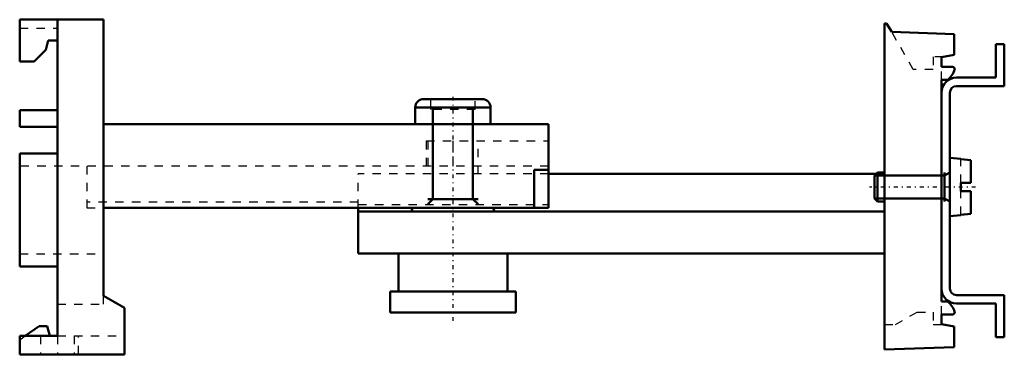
# Model space of a CAD drawing. Header units: millimetres. Extents: x -52 to 66, y -30 to 10.
import ezdxf

# ---------------------------------------------------------------- set-up
doc = ezdxf.new("R2010")
doc.units = ezdxf.units.MM
doc.linetypes.add('Center', pattern=[1.5, 0.45, -0.5, 0.05, -0.5])
doc.linetypes.add('Dashed', pattern=[2, 1, -1])
for name, color, linetype, lineweight in [('AM_0', 7, 'Continuous', 30), ('AM_10', 7, 'Continuous', 5), ('AM_3', 7, 'Dashed', 5), ('AM_7', 7, 'Center', 5)]:
    doc.layers.add(name, color=color, linetype=linetype, lineweight=lineweight)

msp = doc.modelspace()

# ---------------------------------------------------------------- linework, layer by layer
at = {"layer": 'AM_0', "color": 7, "linetype": 'Continuous', "lineweight": 50}
for p, q in [((-51.7, 9.5), (-41.7, 9.5)), ((-51.7, 4.5), (-51.7, 9.5)), ((-47.2, 9.5), (-47.2, -28.3)), ((-41.7, 9.5), (-41.7, -23.5)), ((51.5, 9.06), (51.76, 9.06)), ((51.5, -29.94), (51.5, 9.06)), ((51.76, 9.06), (52.36, 8.03)), ((52.36, 8.03), (59.8, 7.77)), ((59.8, 7.77), (59.8, 5.29)), ((-48.59, 5.9), (-49.99, 4.5)), ((-48.3, 7), (-48.59, 5.9)), ((-47.2, 7), (-48.3, 7)), ((64.8, 6.57), (65.8, 6.57)), ((64.8, 2.57), (64.8, 6.57)), ((65.8, 6.57), (65.8, 1.57)), ((59.8, 5.29), (58.3, 5.03)), ((58.3, 5.03), (58.3, 3.86)), ((-49.99, 4.5), (-51.7, 4.5)), ((58.3, 3.86), (59.63, 3.86)), ((60.1, 2.57), (64.8, 2.57)), ((59.06, 2.31), (58.3, 2.31)), ((58.3, 2.31), (58.3, -24.19)), ((65.8, 1.57), (60.1, 1.57)), ((-3.5, 0), (3.5, 0)), ((59.3, 0.77), (59.3, -22.63)), ((-4.5, -1), (-4.5, -3)), ((-4.5, -1), (4.5, -1)), ((4.5, -3), (4.5, -1)), ((-51.7, -1.3), (-47.2, -1.3)), ((-51.7, -1.3), (-51.7, -3.3)), ((-51.7, -3.3), (-47.2, -3.3)), ((11.4, -3), (-41.7, -3)), ((11.4, -13), (11.4, -3)), ((-51.7, -20), (-51.7, -6.5)), ((-51.7, -6.5), (-47.2, -6.5)), ((60.6, -7.14), (59.3, -7)), ((60.6, -7.17), (60.6, -7.14)), ((60.6, -7.17), (61.8, -7.3)), ((61.8, -7.3), (61.8, -10)), ((9.7, -13), (9.7, -8.45)), ((9.7, -8.45), (11.4, -8.45)), ((11.4, -8.93), (50.48, -8.93)), ((50.67, -8.75), (50.3, -9.12)), ((50.3, -9.12), (50.3, -11.88)), ((51.5, -8.75), (50.67, -8.75)), ((50.67, -8.75), (50.67, -12.25)), ((60.6, -11), (60.6, -10)), ((60.6, -10), (61.8, -10)), ((61.8, -11), (60.6, -11)), ((61.8, -11), (61.8, -13.7)), ((50.3, -11.88), (50.67, -12.25)), ((50.67, -12.25), (51.5, -12.25)), ((11.4, -13), (-41.7, -13)), ((-11.3, -18.43), (-11.3, -13)), ((-11.3, -13.43), (51.5, -13.43)), ((-4.82, -13), (-4.96, -13.43)), ((4.96, -13.43), (4.82, -13)), ((59.3, -14), (60.6, -13.86)), ((60.6, -13.83), (61.8, -13.7)), ((61.21, -13.76), (60.6, -13.83)), ((60.6, -13.86), (60.6, -13.83)), ((-11.3, -18.43), (51.5, -18.43)), ((-6.5, -18.43), (-6.5, -23)), ((6.5, -23), (6.5, -18.43)), ((-51.7, -20), (-47.2, -20)), ((-41.7, -23.5), (-39.2, -24.94)), ((-7.5, -23), (-7.5, -25.5)), ((-7.5, -23), (7.5, -23)), ((7.5, -25.5), (7.5, -23)), ((60.1, -23.43), (65.8, -23.43)), ((65.8, -23.43), (65.8, -28.43)), ((58.3, -24.19), (59.06, -24.19)), ((64.8, -24.43), (60.1, -24.43)), ((64.8, -28.43), (64.8, -24.43)), ((-39.2, -24.94), (-39.2, -30.5)), ((-7.5, -25.5), (7.5, -25.5)), ((59.63, -25.74), (58.3, -25.74)), ((58.3, -25.74), (58.3, -26.9)), ((58.3, -26.9), (59.8, -27.16)), ((-51.04, -28.3), (-49.39, -27.14)), ((-49.39, -27.14), (-48.41, -27.14)), ((-48.41, -27.14), (-48.1, -28.3)), ((59.8, -27.16), (59.8, -29.65)), ((-51.7, -30.5), (-51.7, -28.3)), ((-51.7, -28.3), (-47.2, -28.3)), ((65.8, -28.43), (64.8, -28.43)), ((-39.2, -30.5), (-51.7, -30.5)), ((59.8, -29.65), (51.5, -29.94))]:
    msp.add_line(p, q, dxfattribs=at)
for centre, radius, start, end in [((57.34, 4.34), 2.65, 310.2522, 342.4798), ((59.63, 3.61), 0.25, 342.4798, 90), ((60.1, 0.77), 1.8, 90, 180), ((60.1, 0.77), 0.8, 90, 180), ((-3.5, -1), 1, 90, 180), ((3.5, -1), 1, 0, 90), ((60.1, -22.63), 1.8, 180, 270), ((60.1, -22.63), 0.8, 180, 270), ((57.34, -26.21), 2.65, 17.5202, 49.7478), ((59.63, -25.49), 0.25, 270, 17.5202)]:
    msp.add_arc(centre, radius, start, end, dxfattribs=at)
at = {"layer": 'AM_10', "color": 7, "linetype": 'Continuous', "lineweight": 50}
for p, q in [((-2.39, -0.94), (-2.39, -11.94)), ((2.39, -0.94), (2.39, -11.94)), ((50.3, -9.12), (58.66, -9.12)), ((58.66, -12.25), (58.66, -8.75)), ((59.3, -8.75), (58.66, -9.12)), ((-3, -12.55), (-2.39, -11.94)), ((-3, -11.94), (3, -11.94)), ((3, -12.55), (2.39, -11.94)), ((50.3, -11.88), (58.66, -11.88)), ((59.3, -12.25), (58.66, -11.88))]:
    msp.add_line(p, q, dxfattribs=at)
at = {"layer": 'AM_3', "color": 6, "linetype": 'Dashed', "lineweight": 25}
for p, q in [((-51.7, 8.5), (-47.2, 8.5)), ((54.94, 3.56), (52.36, 8.03)), ((58.5, 5.06), (57.3, 5.06)), ((57.3, 5.06), (57.3, 3.56)), ((57.3, 3.56), (54.94, 3.56)), ((58.3, 2.31), (58.3, 3.86)), ((-2.67, 0), (-2.67, -1.23)), ((2.67, -1.23), (2.67, 0)), ((-2.39, -0.94), (-2.67, -1.23)), ((-2.39, -0.94), (2.39, -0.94)), ((2.67, -1.23), (2.39, -0.94)), ((2.67, -1.23), (-2.67, -1.23)), ((-3.2, -5), (-3.2, -8)), ((-3.2, -5), (11.4, -5)), ((-3, -5), (-3, -8.93)), ((0, -5), (0, -8)), ((3, -8.93), (3, -5)), ((11.4, -8), (-51.7, -8)), ((-43.7, -8), (-43.7, -13)), ((60.6, -10), (60.6, -7.17)), ((-11.3, -13), (-11.3, -8.93)), ((11.4, -8.93), (-11.3, -8.93)), ((50.48, -8.93), (51.5, -8.93)), ((60.6, -13.83), (60.6, -11)), ((-11.3, -12.31), (-43.7, -12.31)), ((-11.3, -12.61), (11.4, -12.61)), ((-43.7, -13), (-41.7, -13)), ((61.21, -13.76), (61.8, -13.7)), ((-51.7, -18.5), (-41.7, -18.5)), ((-41.7, -24.5), (-41.7, -23.5)), ((-47.2, -24.5), (-41.7, -24.5)), ((58.3, -25.74), (58.3, -24.19)), ((52.8, -26.94), (55.4, -25.44)), ((55.4, -25.44), (57.3, -25.44)), ((57.3, -25.44), (57.3, -26.94)), ((51.5, -26.94), (52.8, -26.94)), ((57.3, -26.94), (58.5, -26.94)), ((-51.7, -28.76), (-51.04, -28.3)), ((-49.2, -28.3), (-49.2, -30.5)), ((-47.2, -28.3), (-47.2, -30.5)), ((-47.2, -28.3), (-39.2, -28.3)), ((-45.2, -28.3), (-45.2, -30.5)), ((-44.7, -30.5), (-44.7, -28.3))]:
    msp.add_line(p, q, dxfattribs=at)
at = {"layer": 'AM_7', "color": 4, "linetype": 'Center', "lineweight": 25}
for p, q in [((0, 0.29), (0, -26.73)), ((62.38, -10.5), (49.72, -10.5))]:
    msp.add_line(p, q, dxfattribs=at)

doc.saveas('drawing.dxf')
